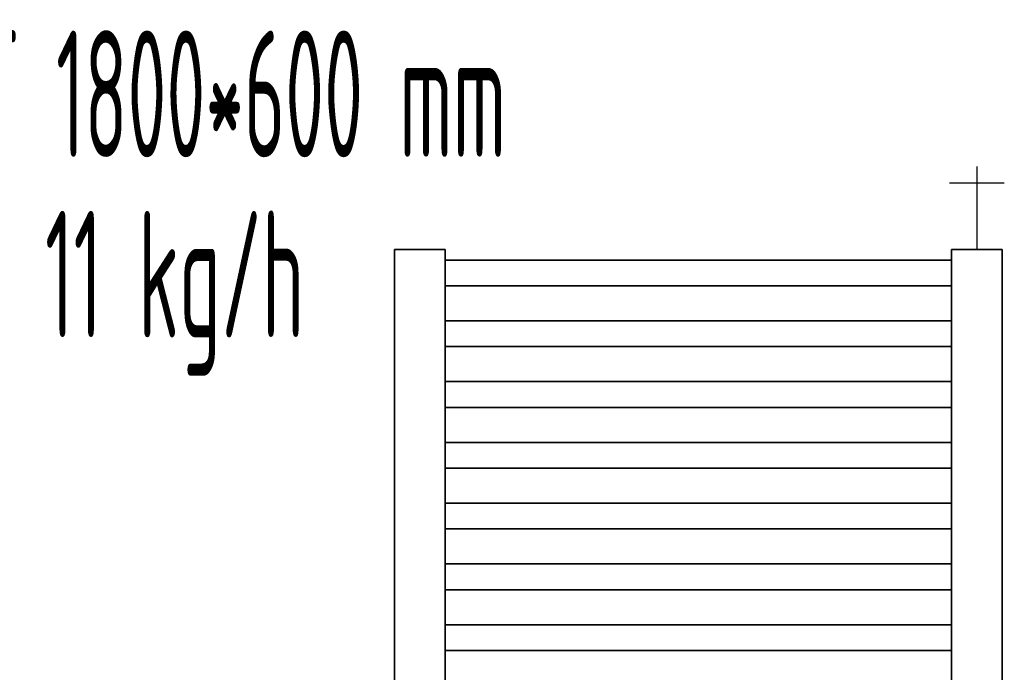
# Model space of a CAD drawing. Header units: millimetres. Extents: x 1279 to 58476, y -6899 to 74987.
# Tile 36 of 157: x 8365 to 9337, y -4982 to -4338. Entities that reach past the tile are written whole.
import ezdxf
from ezdxf.enums import TextEntityAlignment as Align

# ---------------------------------------------------------------- set-up
doc = ezdxf.new("R2010")
doc.units = ezdxf.units.MM
for name, color, linetype, lineweight in [('JS_VYT_POPIS - OBECNĚ', 7, 'Continuous', 5), ('UT_SCHÉMA_SYMBOLY', 7, 'Continuous', 25), ('UT_ZAŘÍZENÍ - OT', 3, 'Continuous', 35)]:
    doc.layers.add(name, color=color, linetype=linetype, lineweight=lineweight)
doc.styles.add('VZT_POPIS', font='isocp.shx', dxfattribs={"width": 0.6, "height": 125})

msp = doc.modelspace()

# ---------------------------------------------------------------- linework, layer by layer
at = {"layer": 'UT_SCHÉMA_SYMBOLY'}
for p, q in [((9310.08, -4482.68), (9310.08, -4564.56)), ((9283.08, -4498.68), (9337.08, -4498.68))]:
    msp.add_line(p, q, dxfattribs=at)
at = {"layer": 'UT_ZAŘÍZENÍ - OT', "linetype": 'Continuous'}
for p, q in [((8785.08, -4564.56), (8735.08, -4564.56)), ((8735.08, -4564.56), (8735.08, -6384.56)), ((8785.08, -6384.56), (8785.08, -4564.56)), ((9335.08, -4564.56), (9285.08, -4564.56)), ((9285.08, -4564.56), (9285.08, -6384.56)), ((9335.08, -6384.56), (9335.08, -4564.56)), ((8785.08, -4574.83), (9285.08, -4574.83)), ((8785.08, -4574.83), (9285.08, -4574.83)), ((8785.08, -4574.83), (9285.08, -4574.83)), ((8785.08, -4574.83), (9285.08, -4574.83)), ((8785.08, -4574.83), (9285.08, -4574.83)), ((8785.08, -4574.83), (9285.08, -4574.83)), ((8785.08, -4574.83), (9285.08, -4574.83)), ((8785.08, -4574.83), (9285.08, -4574.83)), ((8785.08, -4574.83), (9285.08, -4574.83)), ((8785.08, -4574.83), (9285.08, -4574.83)), ((8785.08, -4574.83), (9285.08, -4574.83)), ((8785.08, -4574.83), (9285.08, -4574.83)), ((8785.08, -4574.83), (9285.08, -4574.83)), ((8785.08, -4574.83), (9285.08, -4574.83)), ((8785.08, -4574.83), (9285.08, -4574.83)), ((8785.08, -4574.83), (9285.08, -4574.83)), ((8785.08, -4574.83), (9285.08, -4574.83)), ((8785.08, -4574.83), (9285.08, -4574.83)), ((8785.08, -4574.83), (9285.08, -4574.83)), ((8785.08, -4574.83), (9285.08, -4574.83)), ((8785.08, -4574.83), (9285.08, -4574.83)), ((8785.08, -4574.83), (9285.08, -4574.83)), ((8785.08, -4574.83), (9285.08, -4574.83)), ((8785.08, -4574.83), (9285.08, -4574.83)), ((8785.08, -4574.83), (9285.08, -4574.83)), ((8785.08, -4574.83), (9285.08, -4574.83)), ((8785.08, -4574.83), (9285.08, -4574.83)), ((8785.08, -4574.83), (9285.08, -4574.83)), ((8785.08, -4574.83), (9285.08, -4574.83)), ((8785.08, -4574.83), (9285.08, -4574.83)), ((8785.08, -4574.83), (9285.08, -4574.83)), ((8785.08, -4574.83), (9285.08, -4574.83)), ((8785.08, -4574.83), (9285.08, -4574.83)), ((8785.08, -4574.83), (9285.08, -4574.83)), ((8785.08, -4600.29), (9285.08, -4600.29)), ((8785.08, -4600.29), (9285.08, -4600.29)), ((8785.08, -4600.29), (9285.08, -4600.29)), ((8785.08, -4600.29), (9285.08, -4600.29)), ((8785.08, -4600.29), (9285.08, -4600.29)), ((8785.08, -4600.29), (9285.08, -4600.29)), ((8785.08, -4600.29), (9285.08, -4600.29)), ((8785.08, -4600.29), (9285.08, -4600.29)), ((8785.08, -4600.29), (9285.08, -4600.29)), ((8785.08, -4600.29), (9285.08, -4600.29)), ((8785.08, -4600.29), (9285.08, -4600.29)), ((8785.08, -4600.29), (9285.08, -4600.29)), ((8785.08, -4600.29), (9285.08, -4600.29)), ((8785.08, -4600.29), (9285.08, -4600.29)), ((8785.08, -4600.29), (9285.08, -4600.29)), ((8785.08, -4600.29), (9285.08, -4600.29)), ((8785.08, -4600.29), (9285.08, -4600.29)), ((8785.08, -4600.29), (9285.08, -4600.29)), ((8785.08, -4600.29), (9285.08, -4600.29)), ((8785.08, -4600.29), (9285.08, -4600.29)), ((8785.08, -4600.29), (9285.08, -4600.29)), ((8785.08, -4600.29), (9285.08, -4600.29)), ((8785.08, -4600.29), (9285.08, -4600.29)), ((8785.08, -4600.29), (9285.08, -4600.29)), ((8785.08, -4600.29), (9285.08, -4600.29)), ((8785.08, -4600.29), (9285.08, -4600.29)), ((8785.08, -4600.29), (9285.08, -4600.29)), ((8785.08, -4600.29), (9285.08, -4600.29)), ((8785.08, -4600.29), (9285.08, -4600.29)), ((8785.08, -4600.29), (9285.08, -4600.29)), ((8785.08, -4600.29), (9285.08, -4600.29)), ((8785.08, -4600.29), (9285.08, -4600.29)), ((8785.08, -4600.29), (9285.08, -4600.29)), ((8785.08, -4600.29), (9285.08, -4600.29)), ((8785.08, -4634.83), (9285.08, -4634.83)), ((8785.08, -4634.83), (9285.08, -4634.83)), ((8785.08, -4634.83), (9285.08, -4634.83)), ((8785.08, -4634.83), (9285.08, -4634.83)), ((8785.08, -4634.83), (9285.08, -4634.83)), ((8785.08, -4634.83), (9285.08, -4634.83)), ((8785.08, -4634.83), (9285.08, -4634.83)), ((8785.08, -4634.83), (9285.08, -4634.83)), ((8785.08, -4634.83), (9285.08, -4634.83)), ((8785.08, -4634.83), (9285.08, -4634.83)), ((8785.08, -4634.83), (9285.08, -4634.83)), ((8785.08, -4634.83), (9285.08, -4634.83)), ((8785.08, -4634.83), (9285.08, -4634.83)), ((8785.08, -4634.83), (9285.08, -4634.83)), ((8785.08, -4634.83), (9285.08, -4634.83)), ((8785.08, -4634.83), (9285.08, -4634.83)), ((8785.08, -4634.83), (9285.08, -4634.83)), ((8785.08, -4634.83), (9285.08, -4634.83)), ((8785.08, -4634.83), (9285.08, -4634.83)), ((8785.08, -4634.83), (9285.08, -4634.83)), ((8785.08, -4634.83), (9285.08, -4634.83)), ((8785.08, -4634.83), (9285.08, -4634.83)), ((8785.08, -4634.83), (9285.08, -4634.83)), ((8785.08, -4634.83), (9285.08, -4634.83)), ((8785.08, -4634.83), (9285.08, -4634.83)), ((8785.08, -4634.83), (9285.08, -4634.83)), ((8785.08, -4634.83), (9285.08, -4634.83)), ((8785.08, -4634.83), (9285.08, -4634.83)), ((8785.08, -4634.83), (9285.08, -4634.83)), ((8785.08, -4634.83), (9285.08, -4634.83)), ((8785.08, -4634.83), (9285.08, -4634.83)), ((8785.08, -4634.83), (9285.08, -4634.83)), ((8785.08, -4634.83), (9285.08, -4634.83)), ((8785.08, -4634.83), (9285.08, -4634.83)), ((8785.08, -4660.29), (9285.08, -4660.29)), ((8785.08, -4660.29), (9285.08, -4660.29)), ((8785.08, -4660.29), (9285.08, -4660.29)), ((8785.08, -4660.29), (9285.08, -4660.29)), ((8785.08, -4660.29), (9285.08, -4660.29)), ((8785.08, -4660.29), (9285.08, -4660.29)), ((8785.08, -4660.29), (9285.08, -4660.29)), ((8785.08, -4660.29), (9285.08, -4660.29)), ((8785.08, -4660.29), (9285.08, -4660.29)), ((8785.08, -4660.29), (9285.08, -4660.29)), ((8785.08, -4660.29), (9285.08, -4660.29)), ((8785.08, -4660.29), (9285.08, -4660.29)), ((8785.08, -4660.29), (9285.08, -4660.29)), ((8785.08, -4660.29), (9285.08, -4660.29)), ((8785.08, -4660.29), (9285.08, -4660.29)), ((8785.08, -4660.29), (9285.08, -4660.29)), ((8785.08, -4660.29), (9285.08, -4660.29)), ((8785.08, -4660.29), (9285.08, -4660.29)), ((8785.08, -4660.29), (9285.08, -4660.29)), ((8785.08, -4660.29), (9285.08, -4660.29)), ((8785.08, -4660.29), (9285.08, -4660.29)), ((8785.08, -4660.29), (9285.08, -4660.29)), ((8785.08, -4660.29), (9285.08, -4660.29)), ((8785.08, -4660.29), (9285.08, -4660.29)), ((8785.08, -4660.29), (9285.08, -4660.29)), ((8785.08, -4660.29), (9285.08, -4660.29)), ((8785.08, -4660.29), (9285.08, -4660.29)), ((8785.08, -4660.29), (9285.08, -4660.29)), ((8785.08, -4660.29), (9285.08, -4660.29)), ((8785.08, -4660.29), (9285.08, -4660.29)), ((8785.08, -4660.29), (9285.08, -4660.29)), ((8785.08, -4660.29), (9285.08, -4660.29)), ((8785.08, -4660.29), (9285.08, -4660.29)), ((8785.08, -4660.29), (9285.08, -4660.29)), ((8785.08, -4694.83), (9285.08, -4694.83)), ((8785.08, -4694.83), (9285.08, -4694.83)), ((8785.08, -4694.83), (9285.08, -4694.83)), ((8785.08, -4694.83), (9285.08, -4694.83)), ((8785.08, -4694.83), (9285.08, -4694.83)), ((8785.08, -4694.83), (9285.08, -4694.83)), ((8785.08, -4694.83), (9285.08, -4694.83)), ((8785.08, -4694.83), (9285.08, -4694.83)), ((8785.08, -4694.83), (9285.08, -4694.83)), ((8785.08, -4694.83), (9285.08, -4694.83)), ((8785.08, -4694.83), (9285.08, -4694.83)), ((8785.08, -4694.83), (9285.08, -4694.83)), ((8785.08, -4694.83), (9285.08, -4694.83)), ((8785.08, -4694.83), (9285.08, -4694.83)), ((8785.08, -4694.83), (9285.08, -4694.83)), ((8785.08, -4694.83), (9285.08, -4694.83)), ((8785.08, -4694.83), (9285.08, -4694.83)), ((8785.08, -4694.83), (9285.08, -4694.83)), ((8785.08, -4694.83), (9285.08, -4694.83)), ((8785.08, -4694.83), (9285.08, -4694.83)), ((8785.08, -4694.83), (9285.08, -4694.83)), ((8785.08, -4694.83), (9285.08, -4694.83)), ((8785.08, -4694.83), (9285.08, -4694.83)), ((8785.08, -4694.83), (9285.08, -4694.83)), ((8785.08, -4694.83), (9285.08, -4694.83)), ((8785.08, -4694.83), (9285.08, -4694.83)), ((8785.08, -4694.83), (9285.08, -4694.83)), ((8785.08, -4694.83), (9285.08, -4694.83)), ((8785.08, -4694.83), (9285.08, -4694.83)), ((8785.08, -4694.83), (9285.08, -4694.83)), ((8785.08, -4694.83), (9285.08, -4694.83)), ((8785.08, -4694.83), (9285.08, -4694.83)), ((8785.08, -4694.83), (9285.08, -4694.83)), ((8785.08, -4694.83), (9285.08, -4694.83)), ((8785.08, -4720.29), (9285.08, -4720.29)), ((8785.08, -4720.29), (9285.08, -4720.29)), ((8785.08, -4720.29), (9285.08, -4720.29)), ((8785.08, -4720.29), (9285.08, -4720.29)), ((8785.08, -4720.29), (9285.08, -4720.29)), ((8785.08, -4720.29), (9285.08, -4720.29)), ((8785.08, -4720.29), (9285.08, -4720.29)), ((8785.08, -4720.29), (9285.08, -4720.29)), ((8785.08, -4720.29), (9285.08, -4720.29)), ((8785.08, -4720.29), (9285.08, -4720.29)), ((8785.08, -4720.29), (9285.08, -4720.29)), ((8785.08, -4720.29), (9285.08, -4720.29)), ((8785.08, -4720.29), (9285.08, -4720.29)), ((8785.08, -4720.29), (9285.08, -4720.29)), ((8785.08, -4720.29), (9285.08, -4720.29)), ((8785.08, -4720.29), (9285.08, -4720.29)), ((8785.08, -4720.29), (9285.08, -4720.29)), ((8785.08, -4720.29), (9285.08, -4720.29)), ((8785.08, -4720.29), (9285.08, -4720.29)), ((8785.08, -4720.29), (9285.08, -4720.29)), ((8785.08, -4720.29), (9285.08, -4720.29)), ((8785.08, -4720.29), (9285.08, -4720.29)), ((8785.08, -4720.29), (9285.08, -4720.29)), ((8785.08, -4720.29), (9285.08, -4720.29)), ((8785.08, -4720.29), (9285.08, -4720.29)), ((8785.08, -4720.29), (9285.08, -4720.29)), ((8785.08, -4720.29), (9285.08, -4720.29)), ((8785.08, -4720.29), (9285.08, -4720.29)), ((8785.08, -4720.29), (9285.08, -4720.29)), ((8785.08, -4720.29), (9285.08, -4720.29)), ((8785.08, -4720.29), (9285.08, -4720.29)), ((8785.08, -4720.29), (9285.08, -4720.29)), ((8785.08, -4720.29), (9285.08, -4720.29)), ((8785.08, -4720.29), (9285.08, -4720.29)), ((8785.08, -4754.83), (9285.08, -4754.83)), ((8785.08, -4754.83), (9285.08, -4754.83)), ((8785.08, -4754.83), (9285.08, -4754.83)), ((8785.08, -4754.83), (9285.08, -4754.83)), ((8785.08, -4754.83), (9285.08, -4754.83)), ((8785.08, -4754.83), (9285.08, -4754.83)), ((8785.08, -4754.83), (9285.08, -4754.83)), ((8785.08, -4754.83), (9285.08, -4754.83)), ((8785.08, -4754.83), (9285.08, -4754.83)), ((8785.08, -4754.83), (9285.08, -4754.83)), ((8785.08, -4754.83), (9285.08, -4754.83)), ((8785.08, -4754.83), (9285.08, -4754.83)), ((8785.08, -4754.83), (9285.08, -4754.83)), ((8785.08, -4754.83), (9285.08, -4754.83)), ((8785.08, -4754.83), (9285.08, -4754.83)), ((8785.08, -4754.83), (9285.08, -4754.83)), ((8785.08, -4754.83), (9285.08, -4754.83)), ((8785.08, -4754.83), (9285.08, -4754.83)), ((8785.08, -4754.83), (9285.08, -4754.83)), ((8785.08, -4754.83), (9285.08, -4754.83)), ((8785.08, -4754.83), (9285.08, -4754.83)), ((8785.08, -4754.83), (9285.08, -4754.83)), ((8785.08, -4754.83), (9285.08, -4754.83)), ((8785.08, -4754.83), (9285.08, -4754.83)), ((8785.08, -4754.83), (9285.08, -4754.83)), ((8785.08, -4754.83), (9285.08, -4754.83)), ((8785.08, -4754.83), (9285.08, -4754.83)), ((8785.08, -4754.83), (9285.08, -4754.83)), ((8785.08, -4754.83), (9285.08, -4754.83)), ((8785.08, -4754.83), (9285.08, -4754.83)), ((8785.08, -4754.83), (9285.08, -4754.83)), ((8785.08, -4754.83), (9285.08, -4754.83)), ((8785.08, -4754.83), (9285.08, -4754.83)), ((8785.08, -4754.83), (9285.08, -4754.83)), ((8785.08, -4780.29), (9285.08, -4780.29)), ((8785.08, -4780.29), (9285.08, -4780.29)), ((8785.08, -4780.29), (9285.08, -4780.29)), ((8785.08, -4780.29), (9285.08, -4780.29)), ((8785.08, -4780.29), (9285.08, -4780.29)), ((8785.08, -4780.29), (9285.08, -4780.29)), ((8785.08, -4780.29), (9285.08, -4780.29)), ((8785.08, -4780.29), (9285.08, -4780.29)), ((8785.08, -4780.29), (9285.08, -4780.29)), ((8785.08, -4780.29), (9285.08, -4780.29)), ((8785.08, -4780.29), (9285.08, -4780.29)), ((8785.08, -4780.29), (9285.08, -4780.29)), ((8785.08, -4780.29), (9285.08, -4780.29)), ((8785.08, -4780.29), (9285.08, -4780.29)), ((8785.08, -4780.29), (9285.08, -4780.29)), ((8785.08, -4780.29), (9285.08, -4780.29)), ((8785.08, -4780.29), (9285.08, -4780.29)), ((8785.08, -4780.29), (9285.08, -4780.29)), ((8785.08, -4780.29), (9285.08, -4780.29)), ((8785.08, -4780.29), (9285.08, -4780.29)), ((8785.08, -4780.29), (9285.08, -4780.29)), ((8785.08, -4780.29), (9285.08, -4780.29)), ((8785.08, -4780.29), (9285.08, -4780.29)), ((8785.08, -4780.29), (9285.08, -4780.29)), ((8785.08, -4780.29), (9285.08, -4780.29)), ((8785.08, -4780.29), (9285.08, -4780.29)), ((8785.08, -4780.29), (9285.08, -4780.29)), ((8785.08, -4780.29), (9285.08, -4780.29)), ((8785.08, -4780.29), (9285.08, -4780.29)), ((8785.08, -4780.29), (9285.08, -4780.29)), ((8785.08, -4780.29), (9285.08, -4780.29)), ((8785.08, -4780.29), (9285.08, -4780.29)), ((8785.08, -4780.29), (9285.08, -4780.29)), ((8785.08, -4780.29), (9285.08, -4780.29)), ((8785.08, -4814.83), (9285.08, -4814.83)), ((8785.08, -4814.83), (9285.08, -4814.83)), ((8785.08, -4814.83), (9285.08, -4814.83)), ((8785.08, -4814.83), (9285.08, -4814.83)), ((8785.08, -4814.83), (9285.08, -4814.83)), ((8785.08, -4814.83), (9285.08, -4814.83)), ((8785.08, -4814.83), (9285.08, -4814.83)), ((8785.08, -4814.83), (9285.08, -4814.83)), ((8785.08, -4814.83), (9285.08, -4814.83)), ((8785.08, -4814.83), (9285.08, -4814.83)), ((8785.08, -4814.83), (9285.08, -4814.83)), ((8785.08, -4814.83), (9285.08, -4814.83)), ((8785.08, -4814.83), (9285.08, -4814.83)), ((8785.08, -4814.83), (9285.08, -4814.83)), ((8785.08, -4814.83), (9285.08, -4814.83)), ((8785.08, -4814.83), (9285.08, -4814.83)), ((8785.08, -4814.83), (9285.08, -4814.83)), ((8785.08, -4814.83), (9285.08, -4814.83)), ((8785.08, -4814.83), (9285.08, -4814.83)), ((8785.08, -4814.83), (9285.08, -4814.83)), ((8785.08, -4814.83), (9285.08, -4814.83)), ((8785.08, -4814.83), (9285.08, -4814.83)), ((8785.08, -4814.83), (9285.08, -4814.83)), ((8785.08, -4814.83), (9285.08, -4814.83)), ((8785.08, -4814.83), (9285.08, -4814.83)), ((8785.08, -4814.83), (9285.08, -4814.83)), ((8785.08, -4814.83), (9285.08, -4814.83)), ((8785.08, -4814.83), (9285.08, -4814.83)), ((8785.08, -4814.83), (9285.08, -4814.83)), ((8785.08, -4814.83), (9285.08, -4814.83)), ((8785.08, -4814.83), (9285.08, -4814.83)), ((8785.08, -4814.83), (9285.08, -4814.83)), ((8785.08, -4814.83), (9285.08, -4814.83)), ((8785.08, -4814.83), (9285.08, -4814.83)), ((8785.08, -4840.29), (9285.08, -4840.29)), ((8785.08, -4840.29), (9285.08, -4840.29)), ((8785.08, -4840.29), (9285.08, -4840.29)), ((8785.08, -4840.29), (9285.08, -4840.29)), ((8785.08, -4840.29), (9285.08, -4840.29)), ((8785.08, -4840.29), (9285.08, -4840.29)), ((8785.08, -4840.29), (9285.08, -4840.29)), ((8785.08, -4840.29), (9285.08, -4840.29)), ((8785.08, -4840.29), (9285.08, -4840.29)), ((8785.08, -4840.29), (9285.08, -4840.29)), ((8785.08, -4840.29), (9285.08, -4840.29)), ((8785.08, -4840.29), (9285.08, -4840.29)), ((8785.08, -4840.29), (9285.08, -4840.29)), ((8785.08, -4840.29), (9285.08, -4840.29)), ((8785.08, -4840.29), (9285.08, -4840.29)), ((8785.08, -4840.29), (9285.08, -4840.29)), ((8785.08, -4840.29), (9285.08, -4840.29)), ((8785.08, -4840.29), (9285.08, -4840.29)), ((8785.08, -4840.29), (9285.08, -4840.29)), ((8785.08, -4840.29), (9285.08, -4840.29)), ((8785.08, -4840.29), (9285.08, -4840.29)), ((8785.08, -4840.29), (9285.08, -4840.29)), ((8785.08, -4840.29), (9285.08, -4840.29)), ((8785.08, -4840.29), (9285.08, -4840.29)), ((8785.08, -4840.29), (9285.08, -4840.29)), ((8785.08, -4840.29), (9285.08, -4840.29)), ((8785.08, -4840.29), (9285.08, -4840.29)), ((8785.08, -4840.29), (9285.08, -4840.29)), ((8785.08, -4840.29), (9285.08, -4840.29)), ((8785.08, -4840.29), (9285.08, -4840.29)), ((8785.08, -4840.29), (9285.08, -4840.29)), ((8785.08, -4840.29), (9285.08, -4840.29)), ((8785.08, -4840.29), (9285.08, -4840.29)), ((8785.08, -4840.29), (9285.08, -4840.29)), ((8785.08, -4874.83), (9285.08, -4874.83)), ((8785.08, -4874.83), (9285.08, -4874.83)), ((8785.08, -4874.83), (9285.08, -4874.83)), ((8785.08, -4874.83), (9285.08, -4874.83)), ((8785.08, -4874.83), (9285.08, -4874.83)), ((8785.08, -4874.83), (9285.08, -4874.83)), ((8785.08, -4874.83), (9285.08, -4874.83)), ((8785.08, -4874.83), (9285.08, -4874.83)), ((8785.08, -4874.83), (9285.08, -4874.83)), ((8785.08, -4874.83), (9285.08, -4874.83)), ((8785.08, -4874.83), (9285.08, -4874.83)), ((8785.08, -4874.83), (9285.08, -4874.83)), ((8785.08, -4874.83), (9285.08, -4874.83)), ((8785.08, -4874.83), (9285.08, -4874.83)), ((8785.08, -4874.83), (9285.08, -4874.83)), ((8785.08, -4874.83), (9285.08, -4874.83)), ((8785.08, -4874.83), (9285.08, -4874.83)), ((8785.08, -4874.83), (9285.08, -4874.83)), ((8785.08, -4874.83), (9285.08, -4874.83)), ((8785.08, -4874.83), (9285.08, -4874.83)), ((8785.08, -4874.83), (9285.08, -4874.83)), ((8785.08, -4874.83), (9285.08, -4874.83)), ((8785.08, -4874.83), (9285.08, -4874.83)), ((8785.08, -4874.83), (9285.08, -4874.83)), ((8785.08, -4874.83), (9285.08, -4874.83)), ((8785.08, -4874.83), (9285.08, -4874.83)), ((8785.08, -4874.83), (9285.08, -4874.83)), ((8785.08, -4874.83), (9285.08, -4874.83)), ((8785.08, -4874.83), (9285.08, -4874.83)), ((8785.08, -4874.83), (9285.08, -4874.83)), ((8785.08, -4874.83), (9285.08, -4874.83)), ((8785.08, -4874.83), (9285.08, -4874.83)), ((8785.08, -4874.83), (9285.08, -4874.83)), ((8785.08, -4874.83), (9285.08, -4874.83)), ((8785.08, -4900.29), (9285.08, -4900.29)), ((8785.08, -4900.29), (9285.08, -4900.29)), ((8785.08, -4900.29), (9285.08, -4900.29)), ((8785.08, -4900.29), (9285.08, -4900.29)), ((8785.08, -4900.29), (9285.08, -4900.29)), ((8785.08, -4900.29), (9285.08, -4900.29)), ((8785.08, -4900.29), (9285.08, -4900.29)), ((8785.08, -4900.29), (9285.08, -4900.29)), ((8785.08, -4900.29), (9285.08, -4900.29)), ((8785.08, -4900.29), (9285.08, -4900.29)), ((8785.08, -4900.29), (9285.08, -4900.29)), ((8785.08, -4900.29), (9285.08, -4900.29)), ((8785.08, -4900.29), (9285.08, -4900.29)), ((8785.08, -4900.29), (9285.08, -4900.29)), ((8785.08, -4900.29), (9285.08, -4900.29)), ((8785.08, -4900.29), (9285.08, -4900.29)), ((8785.08, -4900.29), (9285.08, -4900.29)), ((8785.08, -4900.29), (9285.08, -4900.29)), ((8785.08, -4900.29), (9285.08, -4900.29)), ((8785.08, -4900.29), (9285.08, -4900.29)), ((8785.08, -4900.29), (9285.08, -4900.29)), ((8785.08, -4900.29), (9285.08, -4900.29)), ((8785.08, -4900.29), (9285.08, -4900.29)), ((8785.08, -4900.29), (9285.08, -4900.29)), ((8785.08, -4900.29), (9285.08, -4900.29)), ((8785.08, -4900.29), (9285.08, -4900.29)), ((8785.08, -4900.29), (9285.08, -4900.29)), ((8785.08, -4900.29), (9285.08, -4900.29)), ((8785.08, -4900.29), (9285.08, -4900.29)), ((8785.08, -4900.29), (9285.08, -4900.29)), ((8785.08, -4900.29), (9285.08, -4900.29)), ((8785.08, -4900.29), (9285.08, -4900.29)), ((8785.08, -4900.29), (9285.08, -4900.29)), ((8785.08, -4900.29), (9285.08, -4900.29)), ((8785.08, -4934.83), (9285.08, -4934.83)), ((8785.08, -4934.83), (9285.08, -4934.83)), ((8785.08, -4934.83), (9285.08, -4934.83)), ((8785.08, -4934.83), (9285.08, -4934.83)), ((8785.08, -4934.83), (9285.08, -4934.83)), ((8785.08, -4934.83), (9285.08, -4934.83)), ((8785.08, -4934.83), (9285.08, -4934.83)), ((8785.08, -4934.83), (9285.08, -4934.83)), ((8785.08, -4934.83), (9285.08, -4934.83)), ((8785.08, -4934.83), (9285.08, -4934.83)), ((8785.08, -4934.83), (9285.08, -4934.83)), ((8785.08, -4934.83), (9285.08, -4934.83)), ((8785.08, -4934.83), (9285.08, -4934.83)), ((8785.08, -4934.83), (9285.08, -4934.83)), ((8785.08, -4934.83), (9285.08, -4934.83)), ((8785.08, -4934.83), (9285.08, -4934.83)), ((8785.08, -4934.83), (9285.08, -4934.83)), ((8785.08, -4934.83), (9285.08, -4934.83)), ((8785.08, -4934.83), (9285.08, -4934.83)), ((8785.08, -4934.83), (9285.08, -4934.83)), ((8785.08, -4934.83), (9285.08, -4934.83)), ((8785.08, -4934.83), (9285.08, -4934.83)), ((8785.08, -4934.83), (9285.08, -4934.83)), ((8785.08, -4934.83), (9285.08, -4934.83)), ((8785.08, -4934.83), (9285.08, -4934.83)), ((8785.08, -4934.83), (9285.08, -4934.83)), ((8785.08, -4934.83), (9285.08, -4934.83)), ((8785.08, -4934.83), (9285.08, -4934.83)), ((8785.08, -4934.83), (9285.08, -4934.83)), ((8785.08, -4934.83), (9285.08, -4934.83)), ((8785.08, -4934.83), (9285.08, -4934.83)), ((8785.08, -4934.83), (9285.08, -4934.83)), ((8785.08, -4934.83), (9285.08, -4934.83)), ((8785.08, -4934.83), (9285.08, -4934.83)), ((8785.08, -4960.29), (9285.08, -4960.29)), ((8785.08, -4960.29), (9285.08, -4960.29)), ((8785.08, -4960.29), (9285.08, -4960.29)), ((8785.08, -4960.29), (9285.08, -4960.29)), ((8785.08, -4960.29), (9285.08, -4960.29)), ((8785.08, -4960.29), (9285.08, -4960.29)), ((8785.08, -4960.29), (9285.08, -4960.29)), ((8785.08, -4960.29), (9285.08, -4960.29)), ((8785.08, -4960.29), (9285.08, -4960.29)), ((8785.08, -4960.29), (9285.08, -4960.29)), ((8785.08, -4960.29), (9285.08, -4960.29)), ((8785.08, -4960.29), (9285.08, -4960.29)), ((8785.08, -4960.29), (9285.08, -4960.29)), ((8785.08, -4960.29), (9285.08, -4960.29)), ((8785.08, -4960.29), (9285.08, -4960.29)), ((8785.08, -4960.29), (9285.08, -4960.29)), ((8785.08, -4960.29), (9285.08, -4960.29)), ((8785.08, -4960.29), (9285.08, -4960.29)), ((8785.08, -4960.29), (9285.08, -4960.29)), ((8785.08, -4960.29), (9285.08, -4960.29)), ((8785.08, -4960.29), (9285.08, -4960.29)), ((8785.08, -4960.29), (9285.08, -4960.29)), ((8785.08, -4960.29), (9285.08, -4960.29)), ((8785.08, -4960.29), (9285.08, -4960.29)), ((8785.08, -4960.29), (9285.08, -4960.29)), ((8785.08, -4960.29), (9285.08, -4960.29)), ((8785.08, -4960.29), (9285.08, -4960.29)), ((8785.08, -4960.29), (9285.08, -4960.29)), ((8785.08, -4960.29), (9285.08, -4960.29)), ((8785.08, -4960.29), (9285.08, -4960.29)), ((8785.08, -4960.29), (9285.08, -4960.29)), ((8785.08, -4960.29), (9285.08, -4960.29)), ((8785.08, -4960.29), (9285.08, -4960.29)), ((8785.08, -4960.29), (9285.08, -4960.29))]:
    msp.add_line(p, q, dxfattribs=at)

# ---------------------------------------------------------------- texts
at = {"layer": 'JS_VYT_POPIS - OBECNĚ', "style": 'VZT_POPIS', "width": 0.5}
for s, p in [('T-OT 1800*600 mm', (8517.7, -4410.84)), ('11 kg/h', (8517.7, -4588.81))]:
    msp.add_text(s, height=125, dxfattribs=at).set_placement(p, align=Align.MIDDLE_CENTER)

doc.saveas('drawing.dxf')
